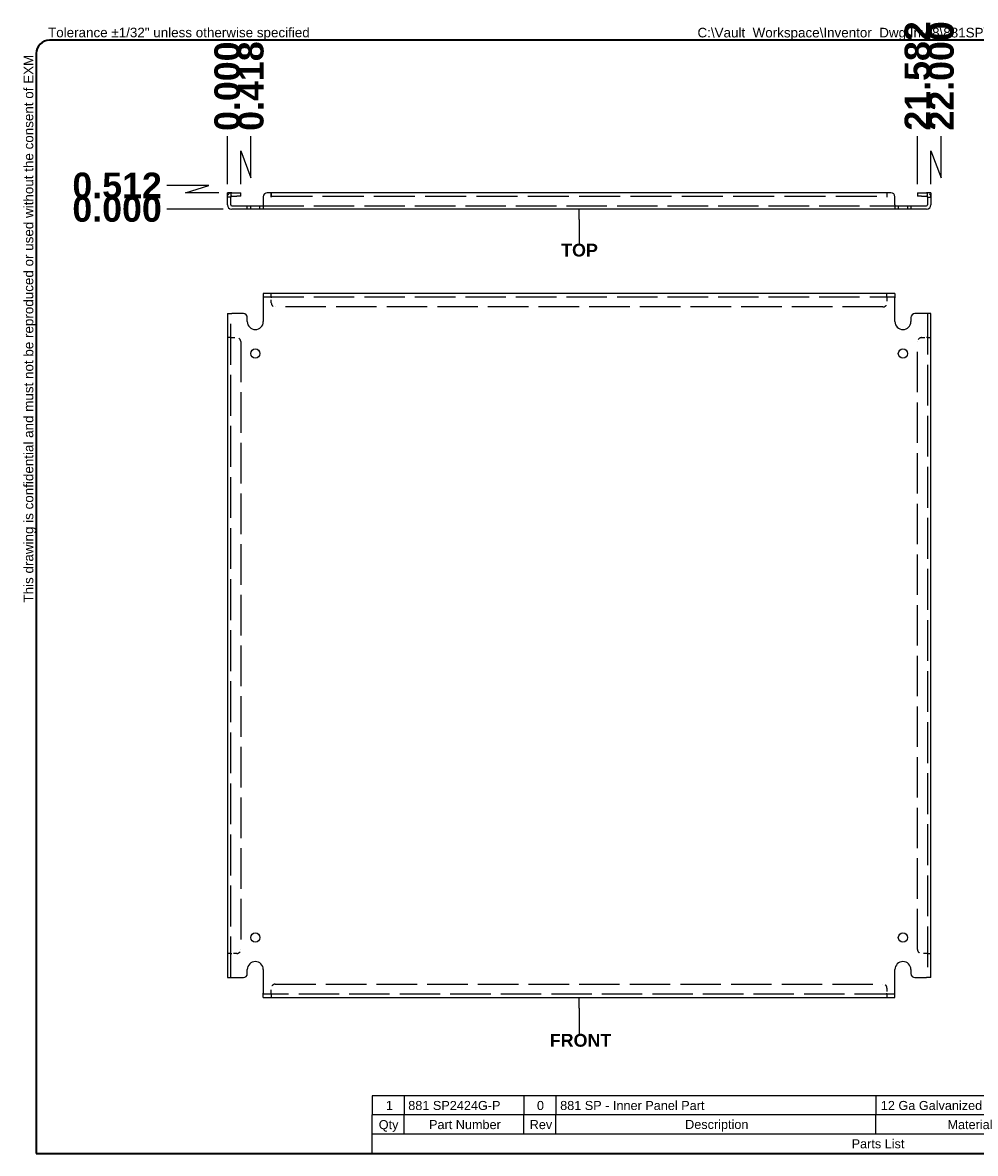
# Model space of a CAD drawing. Header units: inches. Extents: x 2.2 to 56.9, y 1.7 to 37.
# Tile 1 of 2: x 2.2 to 32, y 1.7 to 37. Entities that reach past the tile are written whole.
import ezdxf

# ---------------------------------------------------------------- set-up
doc = ezdxf.new("R2010")
doc.units = ezdxf.units.IN
doc.header["$LTSCALE"] = 6.666667
doc.header["$MEASUREMENT"] = 0
doc.linetypes.add('DASHED_SPACE', pattern=[0.2067, 0.1654, -0.0413])
doc.layers.get('0').update_dxf_attribs({"lineweight": 25})
for name, color, linetype, lineweight in [('Dimensions(ANSI)', 7, 'Continuous', 25), ('Hidden Edges(ANSI)', 7, 'DASHED_SPACE', 25), ('Sketch Geometry(ANSI)', 7, 'Continuous', 25), ('Symbols(ANSI)', 7, 'Continuous', 25), ('Visible Edges(ANSI)', 7, 'Continuous', 25)]:
    doc.layers.add(name, color=color, linetype=linetype, lineweight=lineweight)
doc.styles.add('Current-ANSI', font='arial.ttf')
doc.styles.add('Dimension-ANSI', font='arialbd.ttf')
doc.styles.add('Part List-ANSI', font='arial.ttf')
doc.dimstyles.new('INCH-ANSI', dxfattribs={"dimscale": 6.666667, "dimtxt": 0.12, "dimasz": 0.098425, "dimexe": 0.04, "dimexo": 0.04, "dimgap": 0.031496, "dimtad": 0, "dimtih": 1, "dimtoh": 1, "dimdec": 3, "dimrnd": 1e-08, "dimzin": 0, "dimdsep": 46, "dimtxsty": 'Dimension-ANSI', "dimcen": 0.09, "dimdle": 0.312, "dimclrd": 179, "dimclre": 179, "dimclrt": 7, "dimadec": 1, "dimazin": 0, "dimtfac": 1, "dimtdec": 3, "dimtofl": 0, "dimtmove": 0, "dimatfit": 3, "dimfxl": 1, "dimtolj": 1, "dimtzin": 4, "dimlwd": 25, "dimlwe": 25, "dimarcsym": 0})
doc.dimstyles.new('INCH-ANSI-VERTICAL', dxfattribs={"dimscale": 6.666667, "dimtxt": 0.12, "dimasz": 0.098425, "dimexe": 0.04, "dimexo": 0.04, "dimgap": 0.031496, "dimtad": 0, "dimtih": 1, "dimtoh": 1, "dimdec": 3, "dimrnd": 1e-08, "dimzin": 0, "dimdsep": 46, "dimtxsty": 'Dimension-ANSI', "dimcen": 0.09, "dimdle": 0.312, "dimclrd": 179, "dimclre": 179, "dimclrt": 7, "dimadec": 1, "dimazin": 0, "dimtfac": 1, "dimtdec": 3, "dimtofl": 0, "dimtmove": 0, "dimatfit": 3, "dimfxl": 1, "dimtolj": 1, "dimtzin": 4, "dimlwd": 25, "dimlwe": 25, "dimarcsym": 0})

# ---------------------------------------------------------------- blocks, each defined once
blk = doc.blocks.new('Parts List')
at = {"layer": 'Symbols(ANSI)'}
for p, q in [((13.023, 0.795), (3.548, 0.795)), ((3.548, 0.795), (3.548, 0.615)), ((3.848, 0.795), (3.848, 0.615)), ((4.973, 0.795), (4.973, 0.615)), ((5.273, 0.795), (5.273, 0.615)), ((8.273, 0.795), (8.273, 0.615)), ((10.023, 0.795), (10.023, 0.615)), ((11.523, 0.795), (11.523, 0.615)), ((13.023, 0.795), (13.023, 0.615)), ((13.023, 0.615), (3.548, 0.615)), ((3.548, 0.435), (3.548, 0.615)), ((3.848, 0.435), (3.848, 0.615)), ((4.973, 0.435), (4.973, 0.615)), ((5.273, 0.435), (5.273, 0.615)), ((8.273, 0.435), (8.273, 0.615)), ((10.023, 0.435), (10.023, 0.615)), ((11.523, 0.435), (11.523, 0.615)), ((13.023, 0.435), (13.023, 0.615)), ((3.548, 0.255), (3.548, 0.435)), ((13.023, 0.435), (3.548, 0.435)), ((13.023, 0.255), (13.023, 0.435)), ((13.023, 0.255), (3.548, 0.255))]:
    blk.add_line(p, q, dxfattribs=at)
at = {"layer": 'Symbols(ANSI)', "char_height": 0.085, "attachment_point": 7, "line_spacing_factor": 0.25, "style": 'Part List-ANSI'}
for s, insert in [('1', (3.678, 0.662)), ('881 SP2424G-P', (3.888, 0.66)), ('0', (5.095, 0.66)), ('881 SP - Inner Panel Part', (5.313, 0.66)), ('12 Ga Galvanized', (8.321, 0.66)), ('Unpainted', (10.068, 0.638)), ('Galvanized', (11.565, 0.66)), ('Qty', (3.611, 0.456)), ('Part Number', (4.083, 0.481)), ('Rev', (5.027, 0.481)), ('Description', (6.485, 0.458)), ('Material', (8.946, 0.481)), ('Color', (10.637, 0.48)), ('Finish', (12.125, 0.481)), ('Parts List', (8.047, 0.301))]:
    blk.add_mtext(s, dxfattribs=dict(at, insert=insert))
blk = doc.blocks.new('Datum Identifier1')
at = {"layer": 'Symbols(ANSI)', "color": 7, "linetype": 'Continuous', "lineweight": 25}
for p, q in [((5.491, 1.617), (5.491, 1.716)), ((5.491, 1.617), (5.491, 1.561)), ((5.491, 1.561), (5.491, 1.377))]:
    blk.add_line(p, q, dxfattribs=at)
at = {"layer": 'Symbols(ANSI)', "color": 7, "insert": (5.215, 1.253), "char_height": 0.12, "attachment_point": 7, "line_spacing_factor": 0.25, "style": 'Dimension-ANSI'}
blk.add_mtext('FRONT', dxfattribs=at)
blk = doc.blocks.new('Datum Identifier2')
at = {"layer": 'Symbols(ANSI)', "color": 7, "linetype": 'Continuous', "lineweight": 25}
for p, q in [((5.491, 9.01), (5.491, 9.108)), ((5.491, 9.01), (5.491, 8.97)), ((5.491, 8.97), (5.491, 8.786))]:
    blk.add_line(p, q, dxfattribs=at)
at = {"layer": 'Symbols(ANSI)', "color": 7, "insert": (5.322, 8.662), "char_height": 0.12, "attachment_point": 7, "line_spacing_factor": 0.25, "style": 'Dimension-ANSI'}
blk.add_mtext('TOP', dxfattribs=at)
blk = doc.blocks.new('*D12')
at = {"layer": 'Defpoints', "color": 0, "linetype": 'Continuous', "transparency": 16777216}
for p in [(8.629, 33.494), (8.629, 31.721), (8.629, 31.721)]:
    blk.add_point(p, dxfattribs=at)
at = {"layer": 'Dimensions(ANSI)', "color": 179, "linetype": 'Continuous', "lineweight": 25, "transparency": 16777216}
blk.add_line((8.629, 31.988), (8.629, 33.494), dxfattribs=at)
at = {"layer": 'Dimensions(ANSI)', "color": 7, "linetype": 'Continuous', "lineweight": 25, "transparency": 16777216, "insert": (8.629, 35.051), "char_height": 0.8, "attachment_point": 5, "rotation": 90, "style": 'Dimension-ANSI'}
blk.add_mtext('\\A1;0.000', dxfattribs=at)
blk = doc.blocks.new('*D13')
at = {"layer": 'Defpoints', "color": 0, "linetype": 'Continuous', "transparency": 16777216}
for p in [(9.366, 33.494), (8.629, 31.721), (9.047, 31.721)]:
    blk.add_point(p, dxfattribs=at)
at = {"layer": 'Dimensions(ANSI)', "color": 179, "linetype": 'Continuous', "lineweight": 25, "transparency": 16777216}
for p, q in [((9.366, 32.182), (9.366, 33.494)), ((9.047, 31.988), (9.047, 33.033)), ((9.047, 33.033), (9.366, 32.182))]:
    blk.add_line(p, q, dxfattribs=at)
at = {"layer": 'Dimensions(ANSI)', "color": 7, "linetype": 'Continuous', "lineweight": 25, "transparency": 16777216, "insert": (9.366, 35.054), "char_height": 0.8, "attachment_point": 5, "rotation": 90, "style": 'Dimension-ANSI'}
blk.add_mtext('\\A1;0.418', dxfattribs=at)
blk = doc.blocks.new('*D14')
at = {"layer": 'Defpoints', "color": 0, "linetype": 'Continuous', "transparency": 16777216}
for p in [(30.211, 33.494), (8.629, 31.721), (30.211, 31.721)]:
    blk.add_point(p, dxfattribs=at)
at = {"layer": 'Dimensions(ANSI)', "color": 179, "linetype": 'Continuous', "lineweight": 25, "transparency": 16777216}
blk.add_line((30.211, 31.988), (30.211, 33.494), dxfattribs=at)
at = {"layer": 'Dimensions(ANSI)', "color": 7, "linetype": 'Continuous', "lineweight": 25, "transparency": 16777216, "insert": (30.211, 35.371), "char_height": 0.8, "attachment_point": 5, "rotation": 90, "style": 'Dimension-ANSI'}
blk.add_mtext('\\A1;21.582', dxfattribs=at)
blk = doc.blocks.new('*D15')
at = {"layer": 'Defpoints', "color": 0, "linetype": 'Continuous', "transparency": 16777216}
for p in [(30.948, 33.494), (8.629, 31.721), (30.629, 31.721)]:
    blk.add_point(p, dxfattribs=at)
at = {"layer": 'Dimensions(ANSI)', "color": 179, "linetype": 'Continuous', "lineweight": 25, "transparency": 16777216}
for p, q in [((30.948, 32.182), (30.948, 33.494)), ((30.629, 31.988), (30.629, 33.033)), ((30.629, 33.033), (30.948, 32.182))]:
    blk.add_line(p, q, dxfattribs=at)
at = {"layer": 'Dimensions(ANSI)', "color": 7, "linetype": 'Continuous', "lineweight": 25, "transparency": 16777216, "insert": (30.948, 35.372), "char_height": 0.8, "attachment_point": 5, "rotation": 90, "style": 'Dimension-ANSI'}
blk.add_mtext('\\A1;22.000', dxfattribs=at)
blk = doc.blocks.new('*D20')
at = {"layer": 'Defpoints', "color": 0, "linetype": 'Continuous', "transparency": 16777216}
for p in [(6.74, 31.209), (8.765, 31.209), (8.765, 31.209)]:
    blk.add_point(p, dxfattribs=at)
at = {"layer": 'Dimensions(ANSI)', "color": 179, "linetype": 'Continuous', "lineweight": 25, "transparency": 16777216}
blk.add_line((8.499, 31.209), (6.74, 31.209), dxfattribs=at)
at = {"layer": 'Dimensions(ANSI)', "color": 7, "linetype": 'Continuous', "lineweight": 25, "transparency": 16777216, "insert": (5.182, 31.209), "char_height": 0.8, "attachment_point": 5, "style": 'Dimension-ANSI'}
blk.add_mtext('\\A1;0.000', dxfattribs=at)
blk = doc.blocks.new('*D21')
at = {"layer": 'Defpoints', "color": 0, "linetype": 'Continuous', "transparency": 16777216}
for p in [(6.74, 31.945), (8.629, 31.721), (8.765, 31.209)]:
    blk.add_point(p, dxfattribs=at)
at = {"layer": 'Dimensions(ANSI)', "color": 179, "linetype": 'Continuous', "lineweight": 25, "transparency": 16777216}
for p, q in [((8.052, 31.945), (6.74, 31.945)), ((7.317, 31.721), (8.052, 31.945)), ((8.363, 31.721), (7.317, 31.721))]:
    blk.add_line(p, q, dxfattribs=at)
at = {"layer": 'Dimensions(ANSI)', "color": 7, "linetype": 'Continuous', "lineweight": 25, "transparency": 16777216, "insert": (5.183, 31.945), "char_height": 0.8, "attachment_point": 5, "style": 'Dimension-ANSI'}
blk.add_mtext('\\A1;0.512', dxfattribs=at)
blk = doc.blocks.new('Borders EXM - B (Inch)')
at = {"layer": 'Sketch Geometry(ANSI)', "linetype": 'Continuous', "lineweight": 35}
for p, q in [((16.398, 10.692), (0.523, 10.692)), ((0.398, 10.567), (0.398, 0.255)), ((16.523, 0.38), (16.523, 10.567)), ((0.398, 0.255), (16.398, 0.255))]:
    blk.add_line(p, q, dxfattribs=at)
for centre, start, end in [((0.523, 10.567), 90, 180), ((16.398, 10.567), 0, 90), ((16.398, 0.38), 270, 0)]:
    blk.add_arc(centre, 0.125, start, end, dxfattribs=at)
at = {"layer": 'Symbols(ANSI)', "color": 7, "char_height": 0.09, "attachment_point": 7, "style": 'Current-ANSI'}
for s, insert in [('Tolerance ±1/32" unless otherwise specified', (0.509, 10.692)), ('Tolérance ±1/32" sauf spécification contraire', (13.93, 10.691))]:
    blk.add_mtext(s, dxfattribs=dict(at, insert=insert))
for s, insert, rotation in [('This drawing is confidential and must not be reproduced or used without the consent of EXM', (0.398, 5.419), 90), ('Ce dessin est confidentiel et ne doit pas être reproduit ou utilisé sans le consentement de EXM', (16.522, 10.576), 270)]:
    blk.add_mtext(s, dxfattribs=dict(at, insert=insert, rotation=rotation))
at = {"layer": 'Symbols(ANSI)', "color": 7, "style": 'Current-ANSI'}
blk.add_attdef('FILENAME_AND_PATH_001', (6.601, 10.718), '', height=0.09, dxfattribs=at)

msp = doc.modelspace()

# ---------------------------------------------------------------- linework, layer by layer
at = {"layer": 'Hidden Edges(ANSI)', "ltscale": 0.059898}
for p, q in [((8.7342, 31.5849), (8.6292, 31.5849)), ((30.5242, 31.5849), (30.6292, 31.5849)), ((9.3592, 31.2091), (9.3592, 31.3141)), ((9.6492, 31.2091), (9.6492, 31.3141)), ((29.6092, 31.3141), (29.6092, 31.2091)), ((29.8992, 31.3141), (29.8992, 31.2091)), ((10.004, 28.4632), (10.004, 28.5682)), ((10.0042, 28.4632), (10.0042, 28.5682)), ((29.2542, 28.4632), (29.2542, 28.5682)), ((29.2544, 28.4632), (29.2544, 28.5682)), ((8.7342, 27.1934), (8.6292, 27.1934)), ((8.7342, 27.1932), (8.6292, 27.1932)), ((30.5242, 27.1934), (30.6292, 27.1934)), ((30.5242, 27.1932), (30.6292, 27.1932)), ((8.7342, 7.9432), (8.6292, 7.9432)), ((8.7342, 7.943), (8.6292, 7.943)), ((30.5242, 7.9432), (30.6292, 7.9432)), ((30.5242, 7.943), (30.6292, 7.943)), ((10.004, 6.6732), (10.004, 6.5682)), ((10.0042, 6.6732), (10.0042, 6.5682)), ((29.2542, 6.6732), (29.2542, 6.5682)), ((29.2544, 6.6732), (29.2544, 6.5682))]:
    msp.add_line(p, q, dxfattribs=at)
at = {"layer": 'Hidden Edges(ANSI)', "ltscale": 1.164127}
msp.add_line((10.0042, 31.6161), (29.2542, 31.6161), dxfattribs=at)
at = {"layer": 'Hidden Edges(ANSI)', "ltscale": 1.146589}
for p, q in [((9.7542, 31.3141), (29.5042, 31.3141)), ((9.7542, 28.4632), (29.5042, 28.4632)), ((29.5042, 6.6732), (9.7542, 6.6732))]:
    msp.add_line(p, q, dxfattribs=at)
at = {"layer": 'Hidden Edges(ANSI)', "ltscale": 0.027725}
for p, q in [((10.0042, 28.4632), (10.0042, 28.4322)), ((29.2542, 28.4632), (29.2542, 28.4322)), ((8.7342, 27.1932), (8.7652, 27.1932)), ((30.5242, 27.1932), (30.4932, 27.1932)), ((8.7342, 7.9432), (8.7652, 7.9432)), ((30.5242, 7.9432), (30.4932, 7.9432)), ((10.0042, 6.6732), (10.0042, 6.7042)), ((29.2542, 6.6732), (29.2542, 6.7042))]:
    msp.add_line(p, q, dxfattribs=at)
at = {"layer": 'Hidden Edges(ANSI)', "ltscale": 0.089611}
for p, q in [((10.0042, 28.2752), (10.0042, 28.4322)), ((29.2542, 28.4322), (29.2542, 28.2752)), ((8.7652, 27.1932), (8.9222, 27.1932)), ((30.3362, 27.1932), (30.4932, 27.1932)), ((8.9222, 7.9432), (8.7652, 7.9432)), ((30.4932, 7.9432), (30.3362, 7.9432)), ((10.0042, 6.7042), (10.0042, 6.8612)), ((29.2542, 6.8612), (29.2542, 6.7042))]:
    msp.add_line(p, q, dxfattribs=at)
at = {"layer": 'Hidden Edges(ANSI)', "ltscale": 1.158312}
for p, q in [((8.7342, 7.1932), (8.7342, 27.9432)), ((30.5242, 27.9432), (30.5242, 7.1932))]:
    msp.add_line(p, q, dxfattribs=at)
at = {"layer": 'Hidden Edges(ANSI)', "ltscale": 1.149008}
for p, q in [((29.1292, 28.1502), (10.1292, 28.1502)), ((9.0472, 27.0682), (9.0472, 8.0682)), ((30.2112, 8.0682), (30.2112, 27.0682)), ((10.1292, 6.9862), (29.1292, 6.9862))]:
    msp.add_line(p, q, dxfattribs=at)
at = {"layer": 'Hidden Edges(ANSI)', "ltscale": 0.104098}
for centre, start, end in [((8.7652, 31.5851), 103.17589, 180), ((30.4932, 31.5851), 0, 76.82411)]:
    msp.add_arc(centre, 0.136, start, end, dxfattribs=at)
at = {"layer": 'Hidden Edges(ANSI)', "ltscale": 0.112096}
for centre, start, end in [((10.1292, 28.2752), 180, 270), ((29.1292, 28.2752), 270, 0), ((8.9222, 27.0682), 0, 90), ((30.3362, 27.0682), 90, 180), ((8.9222, 8.0682), 270, 0), ((30.3362, 8.0682), 180, 270), ((10.1292, 6.8612), 90, 180), ((29.1292, 6.8612), 0, 90)]:
    msp.add_arc(centre, 0.125, start, end, dxfattribs=at)
at = {"layer": 'Visible Edges(ANSI)'}
for p, q in [((8.6292, 31.5961), (8.6292, 31.7211)), ((8.7342, 31.7211), (8.6292, 31.7211)), ((8.6292, 31.3451), (8.6292, 31.5961)), ((8.7342, 31.7211), (8.7342, 31.5961)), ((8.7342, 31.3451), (8.7342, 31.5961)), ((8.7652, 31.7211), (8.9222, 31.7211)), ((8.7652, 31.6161), (8.9222, 31.6161)), ((8.9222, 31.7211), (9.0472, 31.7211)), ((9.0472, 31.6161), (8.9222, 31.6161)), ((9.0472, 31.6161), (9.0472, 31.7211)), ((9.7542, 31.5961), (9.7542, 31.3451)), ((10.004, 31.7211), (9.8792, 31.7211)), ((10.004, 31.5849), (10.004, 31.7211)), ((10.0042, 31.5849), (10.004, 31.5849)), ((29.2542, 31.7211), (10.0042, 31.7211)), ((10.0042, 31.7211), (10.0042, 31.5851)), ((10.0042, 31.5851), (10.0042, 31.5849)), ((29.2542, 31.7211), (29.2542, 31.5851)), ((29.2542, 31.5849), (29.2542, 31.5851)), ((29.2544, 31.5849), (29.2542, 31.5849)), ((29.3792, 31.7211), (29.2544, 31.7211)), ((29.2544, 31.7211), (29.2544, 31.5849)), ((29.5042, 31.3451), (29.5042, 31.5961)), ((30.2112, 31.7211), (30.3362, 31.7211)), ((30.2112, 31.7211), (30.2112, 31.6161)), ((30.3362, 31.6161), (30.2112, 31.6161)), ((30.3362, 31.7211), (30.4932, 31.7211)), ((30.3362, 31.6161), (30.4932, 31.6161)), ((30.5242, 31.5961), (30.5242, 31.7211)), ((30.6292, 31.7211), (30.5242, 31.7211)), ((30.5242, 31.5961), (30.5242, 31.3451)), ((30.6292, 31.7211), (30.6292, 31.5961)), ((30.6292, 31.5961), (30.6292, 31.3451)), ((8.7652, 31.3141), (9.1292, 31.3141)), ((9.1292, 31.2091), (8.7652, 31.2091)), ((9.1292, 31.3141), (9.2542, 31.3141)), ((9.2542, 31.2091), (9.1292, 31.2091)), ((9.2542, 31.2091), (9.2542, 31.3141)), ((9.2542, 31.3141), (9.7542, 31.3141)), ((9.7542, 31.2091), (9.2542, 31.2091)), ((9.7542, 31.3451), (9.7542, 31.2091)), ((29.5042, 31.2091), (9.7542, 31.2091)), ((29.5042, 31.3451), (29.5042, 31.2091)), ((29.5042, 31.3141), (30.0042, 31.3141)), ((30.0042, 31.2091), (29.5042, 31.2091)), ((30.0042, 31.3141), (30.1292, 31.3141)), ((30.0042, 31.3141), (30.0042, 31.2091)), ((30.1292, 31.2091), (30.0042, 31.2091)), ((30.1292, 31.3141), (30.4932, 31.3141)), ((30.4932, 31.2091), (30.1292, 31.2091)), ((29.5042, 28.5682), (9.7542, 28.5682)), ((9.7542, 28.5682), (9.7542, 28.4322)), ((9.7542, 28.4322), (9.7542, 27.6932)), ((29.5042, 28.5682), (29.5042, 28.4322)), ((29.5042, 27.6932), (29.5042, 28.4322)), ((8.6292, 27.9432), (8.7652, 27.9432)), ((8.6292, 27.9432), (8.6292, 7.1932)), ((9.1292, 27.9432), (8.7652, 27.9432)), ((30.4932, 27.9432), (30.1292, 27.9432)), ((30.6292, 27.9432), (30.4932, 27.9432)), ((30.6292, 7.1932), (30.6292, 27.9432)), ((9.2542, 27.6932), (9.2542, 27.8182)), ((30.0042, 27.8182), (30.0042, 27.6932)), ((9.2542, 7.3182), (9.2542, 7.4432)), ((9.7542, 7.4432), (9.7542, 6.7042)), ((29.5042, 6.7042), (29.5042, 7.4432)), ((30.0042, 7.4432), (30.0042, 7.3182)), ((8.6292, 7.1932), (8.7652, 7.1932)), ((8.7652, 7.1932), (9.1292, 7.1932)), ((30.1292, 7.1932), (30.4932, 7.1932)), ((30.6292, 7.1932), (30.4932, 7.1932)), ((9.7542, 6.5682), (9.7542, 6.7042)), ((9.7542, 6.5682), (29.5042, 6.5682)), ((29.5042, 6.5682), (29.5042, 6.7042))]:
    msp.add_line(p, q, dxfattribs=at)
for centre in [(9.5042, 26.6932), (29.7542, 26.6932), (9.5042, 8.4432), (29.7542, 8.4432)]:
    msp.add_circle(centre, 0.145, dxfattribs=at)
for centre, radius, start, end in [((8.7652, 31.5851), 0.136, 90, 103.17589), ((8.7652, 31.5851), 0.031, 90, 180), ((9.8792, 31.5961), 0.125, 90, 180), ((29.3792, 31.5961), 0.125, 0, 90), ((30.4932, 31.5851), 0.136, 76.82411, 90), ((30.4932, 31.5851), 0.031, 0, 90), ((8.7652, 31.3451), 0.136, 180, 270), ((8.7652, 31.3451), 0.031, 180, 270), ((30.4932, 31.3451), 0.136, 270, 0), ((30.4932, 31.3451), 0.031, 270, 0), ((9.1292, 27.8182), 0.125, 0, 90), ((30.1292, 27.8182), 0.125, 90, 180), ((9.5042, 27.6932), 0.25, 180, 0), ((29.7542, 27.6932), 0.25, 180, 0), ((9.5042, 7.4432), 0.25, 0, 180), ((29.7542, 7.4432), 0.25, 0, 180), ((9.1292, 7.3182), 0.125, 270, 0), ((30.1292, 7.3182), 0.125, 180, 270)]:
    msp.add_arc(centre, radius, start, end, dxfattribs=at)

# ---------------------------------------------------------------- block references
at = {"xscale": 3.333333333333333, "yscale": 3.333333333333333, "zscale": 3.333333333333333}
msp.add_blockref('Borders EXM - B (Inch)', (1.3262, 0.8485), dxfattribs=at).add_auto_attribs({'FILENAME_AND_PATH_001': 'C:\\Vault_Workspace\\Inventor_Dwg\\Inv-8\\881SP\\881SP2424G.idw'})
at = {"layer": 'Symbols(ANSI)', "xscale": 3.333333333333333, "yscale": 3.333333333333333, "zscale": 3.333333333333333}
for name in ['Datum Identifier2', 'Datum Identifier1', 'Parts List']:
    msp.add_blockref(name, (1.3262, 0.8485), dxfattribs=at)

# ---------------------------------------------------------------- dimensions: what is measured, and where the dimension line sits
at = {"layer": 'Dimensions(ANSI)', "color": 179, "linetype": 'Continuous', "lineweight": 25, "true_color": 0x262658}
for feature_location, offset, dtype, origin, dimstyle, picture, middle in [((30.6292, 31.7211), (0.3185, 1.773), 1, (8.6292, 31.7211), 'INCH-ANSI-VERTICAL', '*D15', (30.9477, 35.3718)), ((30.2112, 31.7211), (0, 1.773), 1, (8.6292, 31.7211), 'INCH-ANSI-VERTICAL', '*D14', (30.2112, 35.3712)), ((8.6292378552, 31.7211310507), (0, 1.7730139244), 1, (8.6292378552, 31.7211310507), 'INCH-ANSI-VERTICAL', '*D12', (8.6292378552, 35.0514584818)), ((9.0472, 31.7211), (0.3185, 1.773), 1, (8.6292, 31.7211), 'INCH-ANSI-VERTICAL', '*D13', (9.3657, 35.0539)), ((8.6292, 31.7211), (-1.8895, 0.2243), 0, (8.7652, 31.2091), 'INCH-ANSI', '*D21', (5.183, 31.9454)), ((8.7652378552, 31.2091310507), (-2.0254811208, 0), 0, (8.7652378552, 31.2091310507), 'INCH-ANSI', '*D20', (5.1824432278, 31.2091310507))]:
    dim = msp.add_ordinate_dim(feature_location=feature_location, offset=offset, dtype=dtype, origin=origin, dimstyle=dimstyle, override={"dimgap": 0.031496, "dimtad": 0, "dimdec": 3, "dimlfac": 1, "dimtol": 0, "dimlim": 0, "dimtp": 0, "dimtm": 0, "dimtdec": 3}, dxfattribs=at)
    dim.commit()
    dim.dimension.update_dxf_attribs({"geometry": picture, "text_midpoint": middle})

doc.saveas('drawing.dxf')
